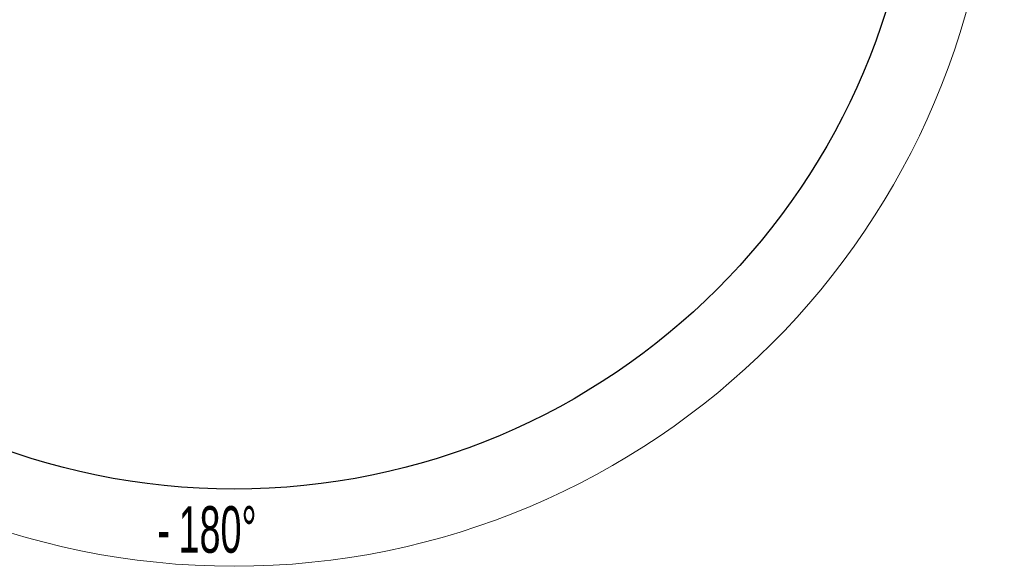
# Model space of a CAD drawing. Header units: millimetres. Extents: x 0 to 16820, y 0 to 11880.
# Tile 3 of 100: x 2143 to 5099, y 4044 to 5690. Entities that reach past the tile are written whole.
import ezdxf

# ---------------------------------------------------------------- set-up
doc = ezdxf.new("R2010")
doc.units = ezdxf.units.MM
doc.header["$LTSCALE"] = 20
doc.styles.add('SLDTEXTSTYLE0', font='TXT', dxfattribs={"width": 0.605})
doc.dimstyles.new('SLDDIMSTYLE1', dxfattribs={"dimtxt": 140, "dimasz": 100, "dimexe": 0, "dimexo": 0.0625, "dimgap": 35, "dimtad": 1, "dimtoh": 1, "dimdec": 4, "dimlfac": 20, "dimzin": 12, "dimdsep": 46, "dimtxsty": 'SLDTEXTSTYLE0', "dimsah": 1, "dimcen": 0.09, "dimadec": 1, "dimazin": 0, "dimtfac": 1, "dimtofl": 0, "dimtmove": 0, "dimatfit": 3, "dimfxl": 1, "dimfrac": 2, "dimtolj": 1, "dimtzin": 12, "dimarcsym": 0})

# ---------------------------------------------------------------- blocks, each defined once
blk = doc.blocks.new('*D5')
at = {"color": 7, "linetype": 'Continuous', "lineweight": 0}
for p, q in [((1293.3, 6330.2), (473.8, 6330.2)), ((4279.8, 6330.2), (5099.2, 6330.2))]:
    blk.add_line(p, q, dxfattribs=at)
blk.add_arc((2786.5, 6330.2), 2282.7, 180, 0, dxfattribs=at)
for points in [[(503.8, 6330.2), (491, 6229.9), (521, 6230.6)], [(5069.2, 6330.2), (5052, 6230.6), (5082, 6229.9)]]:
    blk.add_solid(points, dxfattribs=at)
at = {"color": 7, "linetype": 'Continuous', "lineweight": 0, "char_height": 140, "attachment_point": 1, "style": 'SLDTEXTSTYLE0'}
for s, insert in [('180°', (2619.6, 4228)), ('-', (2555.7, 4228))]:
    blk.add_mtext(s, dxfattribs=dict(at, insert=insert))

msp = doc.modelspace()

# ---------------------------------------------------------------- linework, layer by layer
at = {"color": 7, "linetype": 'Continuous', "lineweight": 30}
msp.add_circle((2786.5138564, 6330.2342175), 2051, dxfattribs=at)

# ---------------------------------------------------------------- dimensions: what is measured, and where the dimension line sits
at = {"color": 7, "linetype": 'Continuous', "lineweight": 0}
dim = msp.add_angular_dim_2l(base=(2786.5138564, 4047.5396719), line1=((1293.2695837, 6330.2342175), (2786.5138564, 6330.2342175)), line2=((4279.7581291, 6330.2342175), (2786.5138564, 6330.2342175)), text='-<>', dimstyle='SLDDIMSTYLE1', dxfattribs=at)
dim.commit()
dim.dimension.update_dxf_attribs({"geometry": '*D5', "text_midpoint": (2786.5138564, 4047.5396719), "dimtype": 162})

doc.saveas('drawing.dxf')
